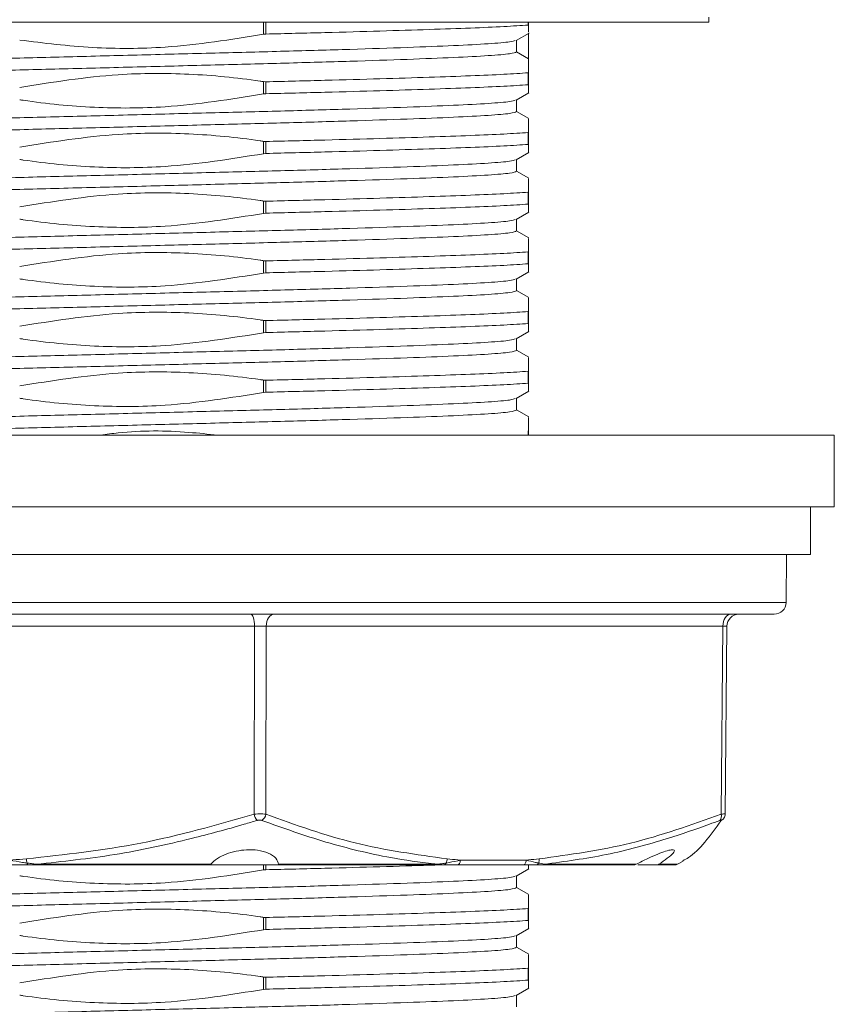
# Model space of a CAD drawing. Header units: millimetres. Extents: x 44 to 202, y 8 to 282.
# Tile 3 of 18: x 52 to 63, y 33 to 47. Entities that reach past the tile are written whole.
import ezdxf

# ---------------------------------------------------------------- set-up
doc = ezdxf.new("R2010")
doc.units = ezdxf.units.MM

msp = doc.modelspace()

# ---------------------------------------------------------------- linework, layer by layer
at = {"color": 7, "linetype": 'Continuous', "lineweight": 15}
for p, q in [((45.6033, 47.03), (53.52, 47.03)), ((53.52, 47.03), (61.4367, 47.03)), ((58.92, 47.03), (58.92, 46.9868)), ((61.4367, 47.03), (61.4355, 47.0967)), ((58.7459, 46.7728), (58.9259, 46.8768)), ((58.92, 46.9868), (58.9152, 46.9888)), ((58.92, 46.8734), (58.92, 46.5173)), ((55.2529, 46.8629), (55.2223, 46.8595)), ((58.7533, 46.6135), (58.7533, 46.7771)), ((58.7533, 46.6135), (58.92, 46.5173)), ((58.9152, 46.3221), (58.92, 46.3256)), ((58.92, 46.3256), (58.92, 46.1535)), ((55.2223, 46.1983), (55.2529, 46.1962)), ((55.2223, 46.1983), (55.2223, 46.0262)), ((55.2529, 46.1962), (55.2529, 46.0296)), ((58.9152, 46.3221), (58.9152, 46.1555)), ((58.92, 46.1535), (58.9152, 46.1555)), ((55.2529, 46.0296), (55.2223, 46.0262)), ((58.7459, 45.9394), (58.9255, 46.0432)), ((58.7533, 45.7802), (58.7533, 45.9437)), ((58.9255, 45.6834), (58.7533, 45.7829)), ((55.2223, 45.3649), (55.2529, 45.3629)), ((55.2223, 45.3649), (55.2223, 45.1928)), ((55.2529, 45.3629), (55.2529, 45.1962)), ((58.9152, 45.4888), (58.92, 45.4922)), ((58.9152, 45.4888), (58.9152, 45.3221)), ((58.92, 45.4922), (58.92, 45.3201)), ((58.92, 45.3201), (58.9152, 45.3221)), ((55.2529, 45.1962), (55.2223, 45.1928)), ((58.7459, 45.1061), (58.9255, 45.2099)), ((58.7533, 44.9469), (58.7533, 45.1104)), ((58.9255, 44.8501), (58.7533, 44.9496)), ((58.9152, 44.6555), (58.92, 44.6589)), ((58.9152, 44.6555), (58.9152, 44.4888)), ((58.92, 44.6589), (58.92, 44.4868)), ((55.2223, 44.5316), (55.2529, 44.5296)), ((55.2223, 44.5316), (55.2223, 44.3595)), ((55.2529, 44.5296), (55.2529, 44.3629)), ((58.92, 44.4868), (58.9152, 44.4888)), ((55.2529, 44.3629), (55.2223, 44.3595)), ((58.7459, 44.2728), (58.9255, 44.3766)), ((58.7533, 44.1135), (58.7533, 44.2771)), ((58.9255, 44.0168), (58.7533, 44.1163)), ((58.9152, 43.8221), (58.92, 43.8256)), ((58.9152, 43.8221), (58.9152, 43.6555)), ((58.92, 43.8256), (58.92, 43.6535)), ((55.2223, 43.6983), (55.2529, 43.6962)), ((55.2223, 43.6983), (55.2223, 43.5262)), ((55.2529, 43.6962), (55.2529, 43.5296)), ((58.92, 43.6535), (58.9152, 43.6555)), ((55.2529, 43.5296), (55.2223, 43.5262)), ((58.7459, 43.4394), (58.9255, 43.5432)), ((58.7533, 43.2802), (58.7533, 43.4437)), ((58.9255, 43.1834), (58.7533, 43.2829)), ((58.9152, 42.9888), (58.92, 42.9922)), ((58.9152, 42.9888), (58.9152, 42.8221)), ((58.92, 42.9922), (58.92, 42.8201)), ((55.2223, 42.8649), (55.2529, 42.8629)), ((55.2223, 42.8649), (55.2223, 42.6928)), ((55.2529, 42.8629), (55.2529, 42.6962)), ((58.92, 42.8201), (58.9152, 42.8221)), ((55.2529, 42.6962), (55.2223, 42.6928)), ((58.7459, 42.6061), (58.9255, 42.7099)), ((58.7533, 42.4469), (58.7533, 42.6104)), ((58.9255, 42.3501), (58.7533, 42.4496)), ((58.9152, 42.1555), (58.92, 42.1589)), ((58.9152, 42.1555), (58.9152, 41.9888)), ((58.92, 42.1589), (58.92, 41.9868)), ((55.2223, 42.0316), (55.2529, 42.0296)), ((55.2223, 42.0316), (55.2223, 41.8595)), ((55.2529, 42.0296), (55.2529, 41.8629)), ((58.92, 41.9868), (58.9152, 41.9888)), ((55.2529, 41.8629), (55.2223, 41.8595)), ((58.7459, 41.7728), (58.9255, 41.8766)), ((58.7533, 41.6135), (58.7533, 41.7771)), ((58.9255, 41.5168), (58.7533, 41.6163)), ((43.8533, 41.2633), (53.52, 41.2633)), ((53.52, 41.2633), (63.1867, 41.2633)), ((58.9152, 41.3221), (58.92, 41.3256)), ((58.92, 41.3256), (58.92, 41.2633)), ((63.1867, 40.2633), (63.1867, 41.2633)), ((43.8533, 40.2633), (53.52, 40.2633)), ((53.52, 40.2633), (63.1867, 40.2633)), ((62.8533, 39.5967), (62.8533, 40.2633)), ((44.1867, 39.5967), (53.52, 39.5967)), ((53.52, 39.5967), (62.8533, 39.5967)), ((62.5142, 38.9285), (62.52, 39.5967)), ((55.2204, 38.7633), (44.6925, 38.7633)), ((62.3475, 38.7633), (55.2204, 38.7633)), ((55.0952, 38.5981), (47.0932, 38.5981)), ((55.0901, 35.9708), (55.0952, 38.5981)), ((55.2587, 38.5981), (55.2536, 35.9708)), ((61.6316, 38.5981), (55.2587, 38.5981)), ((61.6066, 35.9708), (61.6316, 38.5981)), ((61.6637, 35.9734), (61.6887, 38.5983)), ((57.9675, 35.3294), (58.8853, 35.3294)), ((52.051, 35.2723), (54.4834, 35.2723)), ((54.4691, 35.2633), (52.0575, 35.2633)), ((54.4691, 35.2633), (55.4326, 35.2633)), ((55.2529, 35.1962), (55.2223, 35.1928)), ((55.4313, 35.2723), (57.6517, 35.2723)), ((57.6333, 35.2633), (55.4326, 35.2633)), ((58.8415, 35.2633), (57.9237, 35.2633)), ((58.7459, 35.1061), (58.9255, 35.2099)), ((60.3889, 35.2633), (59.1101, 35.2633)), ((59.1351, 35.2723), (60.4236, 35.2723)), ((60.4432, 35.2633), (60.7069, 35.2633)), ((60.9643, 35.2633), (60.7069, 35.2633)), ((60.9977, 35.2723), (61.0764, 35.3178)), ((58.7533, 34.9469), (58.7533, 35.1104)), ((58.9255, 34.8501), (58.7533, 34.9496)), ((58.9152, 34.6555), (58.92, 34.6589)), ((58.9152, 34.6555), (58.9152, 34.4888)), ((58.92, 34.6589), (58.92, 34.4868)), ((55.2223, 34.5316), (55.2529, 34.5296)), ((55.2223, 34.5316), (55.2223, 34.3595)), ((55.2529, 34.5296), (55.2529, 34.3629)), ((58.7459, 34.2728), (58.9255, 34.3766)), ((58.92, 34.4868), (58.9152, 34.4888)), ((55.2529, 34.3629), (55.2223, 34.3595)), ((58.7533, 34.1135), (58.7533, 34.2771)), ((58.9255, 34.0168), (58.7533, 34.1163)), ((58.9152, 33.8221), (58.92, 33.8256)), ((58.9152, 33.8221), (58.9152, 33.6555)), ((58.92, 33.8256), (58.92, 33.6535)), ((55.2223, 33.6983), (55.2529, 33.6962)), ((55.2223, 33.6983), (55.2223, 33.5262)), ((55.2529, 33.6962), (55.2529, 33.5296)), ((58.7459, 33.4394), (58.9255, 33.5432)), ((58.92, 33.6535), (58.9152, 33.6555)), ((55.2529, 33.5296), (55.2223, 33.5262)), ((58.7533, 33.2802), (58.7533, 33.4437))]:
    msp.add_line(p, q, dxfattribs=at)
at = {"color": 8, "linetype": 'Continuous', "lineweight": 15}
for p, q in [((55.2223, 47.03), (55.2223, 46.8595)), ((55.2529, 47.03), (55.2529, 46.8629)), ((58.9152, 47.03), (58.9152, 46.9888)), ((58.9152, 41.3221), (58.9152, 41.2633)), ((44.5258, 38.9285), (55.2525, 38.9285)), ((55.2525, 38.9285), (62.5142, 38.9285)), ((55.2223, 35.2633), (55.2223, 35.1928)), ((55.2529, 35.2633), (55.2529, 35.1962)), ((60.7364, 35.2723), (60.9977, 35.2723))]:
    msp.add_line(p, q, dxfattribs=at)
at = {"color": 7, "linetype": 'Continuous', "lineweight": 15, "flags": 128}
for points in [[(55.0952, 38.5981), (55.0941, 38.6304), (55.091, 38.6615), (55.0859, 38.69), (55.0792, 38.715), (55.0711, 38.7355), (55.0618, 38.7508), (55.0517, 38.7602), (55.0412, 38.7633)], [(55.3683, 38.7633), (55.3471, 38.7602), (55.3266, 38.7508), (55.3077, 38.7355), (55.2912, 38.715), (55.2775, 38.69), (55.2674, 38.6615), (55.261, 38.6304), (55.2587, 38.5981)], [(61.7412, 38.7633), (61.7199, 38.7602), (61.6995, 38.7508), (61.6806, 38.7355), (61.664, 38.715), (61.6504, 38.69), (61.6402, 38.6615), (61.6339, 38.6304), (61.6316, 38.5981)], [(57.9675, 35.3294), (57.9666, 35.3165), (57.9641, 35.3041), (57.96, 35.2927), (57.9546, 35.2827), (57.9479, 35.2744), (57.9404, 35.2684), (57.9322, 35.2646), (57.9237, 35.2633)], [(58.8853, 35.3294), (58.8844, 35.3165), (58.8819, 35.3041), (58.8778, 35.2927), (58.8723, 35.2827), (58.8657, 35.2744), (58.8582, 35.2684), (58.85, 35.2646), (58.8415, 35.2633)], [(51.9206, 35.2901), (51.922, 35.2842), (51.9236, 35.2789), (51.9253, 35.2743), (51.9271, 35.2704), (51.9291, 35.2673), (51.9312, 35.2651), (51.9333, 35.2638), (51.9354, 35.2633)], [(52.051, 35.2723), (52.0518, 35.2702), (52.0525, 35.2684), (52.0533, 35.2669), (52.0542, 35.2656), (52.055, 35.2646), (52.0558, 35.2639), (52.0567, 35.2635), (52.0575, 35.2633)]]:
    msp.add_lwpolyline(points, dxfattribs=at)
at = {"color": 7, "linetype": 'Continuous', "lineweight": 15}
for centre, radius, start, end in [((62.3475, 38.93), 0.1667, 270, 359.5), ((61.8554, 38.5967), 0.1667, 90, 179.80021), ((55.2986, 36.0194), 0.2141, 193.13121, 218.87513), ((55.1199, 35.9969), 0.1362, 304.82162, 348.94791), ((61.5222, 35.9442), 0.0885, 318.11458, 17.5296), ((61.5708, 35.9661), 0.09, 295.68385, 325.80672), ((52.1754, 35.3645), 0.2654, 183.34461, 196.28313), ((57.6429, 35.3559), 0.1411, 332.22309, 357.23609), ((58.9369, 35.3415), 0.1326, 337.20154, 3.27043), ((57.6322, 35.2891), 0.0258, 272.52372, 319.21748), ((57.73, 35.3028), 0.0397, 276.58346, 341.39468), ((59.0186, 35.3071), 0.0439, 274.47332, 337.25071), ((59.1096, 35.3043), 0.041, 270.73382, 308.54164), ((60.9643, 35.33), 0.0667, 270, 300)]:
    msp.add_arc(centre, radius, start, end, dxfattribs=at)
for centre, major_axis, ratio, start_param, end_param in [((55.1492, 38.5967), (0.1667, 0.0003), 0.0098876, 0.8533357, 1.9004893), ((61.522, 38.5967), (0.1667, 0.0016), 0.0032617, 6.0892937, 7.1364473)]:
    msp.add_ellipse(centre, major_axis=major_axis, ratio=ratio, start_param=start_param, end_param=end_param, dxfattribs=at)
for points, knots in [([(55.2529, 46.8629), (55.5314, 46.8697), (56.0921, 46.8834), (56.8589, 46.9048), (57.5455, 46.9263), (58.1254, 46.9468), (58.6011, 46.9674), (58.8101, 46.9816), (58.9152, 46.9888)], [0, 0, 0, 0, 0.1655971, 0.3333039, 0.501026, 0.6666377, 0.8322927, 1, 1, 1, 1]), ([(58.92, 46.8871), (58.92, 46.893), (58.92, 46.9006), (58.92, 46.9716), (58.92, 46.9868)], [0, 0, 0, 0, 0.7853817, 1, 1, 1, 1]), ([(48.2867, 46.3631), (48.306, 46.3717), (48.3449, 46.3888), (48.6563, 46.4155), (49.1404, 46.4415), (49.7956, 46.4668), (50.5938, 46.4935), (51.5048, 46.5198), (52.4922, 46.5449), (53.52, 46.5715), (54.5478, 46.598), (55.5352, 46.6231), (56.4462, 46.6495), (57.2443, 46.6761), (57.9, 46.7014), (58.3822, 46.7274), (58.6776, 46.7523), (58.7152, 46.7675), (58.7315, 46.7742)], [0, 0, 0, 0, 0.0630924, 0.1269221, 0.1902584, 0.2531366, 0.3169166, 0.3804494, 0.4432203, 0.5069012, 0.5705821, 0.633353, 0.6968857, 0.7606658, 0.823544, 0.8868802, 0.95071, 1, 1, 1, 1]), ([(55.2223, 46.8595), (54.7648, 46.7866), (53.9741, 46.6606), (52.8293, 46.6544), (52.1562, 46.7369), (51.8177, 46.7784)], [0, 0, 0, 0, 0.4056964, 0.7011503, 1, 1, 1, 1]), ([(58.7533, 46.6135), (58.734, 46.605), (58.6951, 46.5879), (58.3837, 46.5611), (57.8996, 46.5351), (57.2444, 46.5099), (56.4462, 46.4832), (55.5352, 46.4568), (54.5478, 46.4317), (53.52, 46.4052), (52.4922, 46.3786), (51.5048, 46.3535), (50.5938, 46.3272), (49.7957, 46.3005), (49.14, 46.2752), (48.6578, 46.2492), (48.3623, 46.2244), (48.3248, 46.2091), (48.3085, 46.2025)], [0, 0, 0, 0, 0.0630914, 0.1269202, 0.1902555, 0.2531327, 0.3169118, 0.3804436, 0.4432135, 0.5068934, 0.5705734, 0.6333433, 0.6968751, 0.7606542, 0.8235314, 0.8868667, 0.9506955, 1, 1, 1, 1]), ([(58.92, 46.3256), (58.92, 46.4013), (58.92, 46.4948), (58.92, 46.5137), (58.92, 46.5173)], [0, 0, 0, 0, 0.8098031, 1, 1, 1, 1]), ([(51.8177, 46.1172), (52.2753, 46.1907), (53.0579, 46.3165), (54.1847, 46.3181), (54.8603, 46.2527), (55.2056, 46.2008), (55.2223, 46.1983)], [0, 0, 0, 0, 0.4056887, 0.6938605, 0.9851895, 1, 1, 1, 1]), ([(55.2529, 46.1962), (55.5314, 46.203), (56.0921, 46.2168), (56.8589, 46.2382), (57.5455, 46.2596), (58.1254, 46.2801), (58.6011, 46.3007), (58.8101, 46.315), (58.9152, 46.3221)], [0, 0, 0, 0, 0.1655971, 0.3333039, 0.501026, 0.6666377, 0.8322927, 1, 1, 1, 1]), ([(55.2529, 46.0296), (55.5314, 46.0364), (56.0921, 46.0501), (56.8589, 46.0715), (57.5455, 46.0929), (58.1254, 46.1135), (58.6011, 46.134), (58.8101, 46.1483), (58.9152, 46.1555)], [0, 0, 0, 0, 0.1655971, 0.3333039, 0.501026, 0.6666377, 0.8322927, 1, 1, 1, 1]), ([(58.92, 46.0528), (58.92, 46.0498), (58.92, 46.04), (58.92, 46.0996), (58.92, 46.151), (58.92, 46.1535)], [0, 0, 0, 0, 0.2938499, 0.9662672, 1, 1, 1, 1]), ([(48.2867, 45.5298), (48.306, 45.5383), (48.3449, 45.5554), (48.6563, 45.5822), (49.1404, 45.6082), (49.7956, 45.6335), (50.5938, 45.6602), (51.5048, 45.6865), (52.4922, 45.7116), (53.52, 45.7381), (54.5478, 45.7647), (55.5352, 45.7898), (56.4462, 45.8161), (57.2443, 45.8428), (57.9, 45.8681), (58.3822, 45.8941), (58.6777, 45.9189), (58.7152, 45.9342), (58.7316, 45.9409)], [0, 0, 0, 0, 0.06309123, 0.12691984, 0.19025497, 0.25313206, 0.31691099, 0.38044259, 0.44321237, 0.50689214, 0.57057191, 0.63334168, 0.69687329, 0.76065221, 0.8235293, 0.88686443, 0.95069305, 1, 1, 1, 1]), ([(55.2223, 46.0262), (54.7647, 45.9526), (53.9821, 45.8269), (52.8553, 45.8252), (52.1797, 45.8906), (51.8344, 45.9426), (51.8177, 45.9451)], [0, 0, 0, 0, 0.4056887, 0.6938605, 0.9851895, 1, 1, 1, 1]), ([(58.7533, 45.7802), (58.734, 45.7717), (58.6951, 45.7546), (58.3837, 45.7278), (57.8996, 45.7018), (57.2444, 45.6765), (56.4462, 45.6498), (55.5352, 45.6235), (54.5478, 45.5984), (53.52, 45.5719), (52.4922, 45.5453), (51.5048, 45.5202), (50.5938, 45.4939), (49.7957, 45.4672), (49.14, 45.4419), (48.6578, 45.4159), (48.3624, 45.3911), (48.3248, 45.3758), (48.3085, 45.3691)], [0, 0, 0, 0, 0.0630919, 0.1269212, 0.1902571, 0.2531349, 0.3169145, 0.3804468, 0.4432173, 0.5068977, 0.5705782, 0.6333487, 0.696881, 0.7606606, 0.8235384, 0.8868742, 0.9507036, 1, 1, 1, 1]), ([(58.92, 45.4922), (58.92, 45.5719), (58.92, 45.6832), (58.92, 45.676), (58.92, 45.6739)], [0, 0, 0, 0, 0.71582589, 1, 1, 1, 1]), ([(51.8177, 45.2838), (52.2753, 45.3574), (53.0579, 45.4831), (54.1847, 45.4848), (54.8603, 45.4194), (55.2056, 45.3674), (55.2223, 45.3649)], [0, 0, 0, 0, 0.4056887, 0.6938605, 0.9851895, 1, 1, 1, 1]), ([(55.2529, 45.3629), (55.5314, 45.3697), (56.0921, 45.3834), (56.8589, 45.4048), (57.5455, 45.4263), (58.1254, 45.4468), (58.6011, 45.4674), (58.8101, 45.4816), (58.9152, 45.4888)], [0, 0, 0, 0, 0.1655971, 0.3333039, 0.501026, 0.6666377, 0.8322927, 1, 1, 1, 1]), ([(55.2529, 45.1962), (55.5314, 45.203), (56.0921, 45.2168), (56.8589, 45.2382), (57.5455, 45.2596), (58.1254, 45.2801), (58.6011, 45.3007), (58.8101, 45.315), (58.9152, 45.3221)], [0, 0, 0, 0, 0.1655971, 0.3333039, 0.501026, 0.6666377, 0.8322927, 1, 1, 1, 1]), ([(58.92, 45.2194), (58.92, 45.2165), (58.92, 45.2067), (58.92, 45.2663), (58.92, 45.3177), (58.92, 45.3201)], [0, 0, 0, 0, 0.2936863, 0.9662594, 1, 1, 1, 1]), ([(48.2867, 44.6965), (48.306, 44.705), (48.3449, 44.7221), (48.6563, 44.7489), (49.1404, 44.7749), (49.7956, 44.8001), (50.5938, 44.8268), (51.5048, 44.8532), (52.4922, 44.8783), (53.52, 44.9048), (54.5478, 44.9314), (55.5352, 44.9565), (56.4462, 44.9828), (57.2443, 45.0095), (57.9, 45.0348), (58.3822, 45.0608), (58.6776, 45.0856), (58.7152, 45.1009), (58.7315, 45.1075)], [0, 0, 0, 0, 0.06309253, 0.12692247, 0.1902589, 0.25313729, 0.31691753, 0.38045045, 0.44322152, 0.50690261, 0.57058369, 0.63335476, 0.69688768, 0.76066793, 0.82354631, 0.88688275, 0.95071269, 1, 1, 1, 1]), ([(55.2223, 45.1928), (54.7647, 45.1193), (53.9821, 44.9935), (52.8553, 44.9919), (52.1797, 45.0573), (51.8344, 45.1092), (51.8177, 45.1117)], [0, 0, 0, 0, 0.4056887, 0.6938605, 0.9851895, 1, 1, 1, 1]), ([(58.7533, 44.9469), (58.734, 44.9383), (58.6951, 44.9212), (58.3837, 44.8945), (57.8996, 44.8685), (57.2444, 44.8432), (56.4462, 44.8165), (55.5352, 44.7902), (54.5478, 44.7651), (53.52, 44.7385), (52.4922, 44.712), (51.5048, 44.6869), (50.5938, 44.6605), (49.7957, 44.6339), (49.14, 44.6086), (48.6578, 44.5826), (48.3624, 44.5577), (48.3248, 44.5425), (48.3085, 44.5358)], [0, 0, 0, 0, 0.063092, 0.1269214, 0.1902573, 0.2531351, 0.3169148, 0.3804471, 0.4432177, 0.5068982, 0.5705787, 0.6333493, 0.6968816, 0.7606613, 0.8235392, 0.886875, 0.9507044, 1, 1, 1, 1]), ([(58.92, 44.6589), (58.92, 44.7386), (58.92, 44.8498), (58.92, 44.8426), (58.92, 44.8406)], [0, 0, 0, 0, 0.7160306, 1, 1, 1, 1]), ([(51.8177, 44.4505), (52.2753, 44.524), (53.0579, 44.6498), (54.1847, 44.6515), (54.8603, 44.586), (55.2056, 44.5341), (55.2223, 44.5316)], [0, 0, 0, 0, 0.40568872, 0.69386048, 0.98518946, 1, 1, 1, 1]), ([(55.2529, 44.5296), (55.5314, 44.5364), (56.0921, 44.5501), (56.8589, 44.5715), (57.5455, 44.5929), (58.1254, 44.6135), (58.6011, 44.634), (58.8101, 44.6483), (58.9152, 44.6555)], [0, 0, 0, 0, 0.1655971, 0.3333039, 0.501026, 0.6666377, 0.8322927, 1, 1, 1, 1]), ([(55.2529, 44.3629), (55.5314, 44.3697), (56.0921, 44.3834), (56.8589, 44.4048), (57.5455, 44.4263), (58.1254, 44.4468), (58.6011, 44.4674), (58.8101, 44.4816), (58.9152, 44.4888)], [0, 0, 0, 0, 0.1655971, 0.3333039, 0.501026, 0.6666377, 0.8322927, 1, 1, 1, 1]), ([(58.92, 44.3861), (58.92, 44.3831), (58.92, 44.3733), (58.92, 44.4329), (58.92, 44.4843), (58.92, 44.4868)], [0, 0, 0, 0, 0.293783, 0.966264, 1, 1, 1, 1]), ([(48.2867, 43.8631), (48.306, 43.8717), (48.3449, 43.8888), (48.6563, 43.9155), (49.1404, 43.9415), (49.7956, 43.9668), (50.5938, 43.9935), (51.5048, 44.0198), (52.4922, 44.0449), (53.52, 44.0715), (54.5478, 44.098), (55.5352, 44.1231), (56.4462, 44.1495), (57.2443, 44.1761), (57.9, 44.2014), (58.3822, 44.2274), (58.6777, 44.2523), (58.7152, 44.2675), (58.7315, 44.2742)], [0, 0, 0, 0, 0.0630918, 0.1269209, 0.1902566, 0.2531342, 0.3169137, 0.3804458, 0.4432161, 0.5068964, 0.5705767, 0.633347, 0.6968792, 0.7606586, 0.8235362, 0.8868719, 0.9507011, 1, 1, 1, 1]), ([(55.2223, 44.3595), (54.7647, 44.286), (53.9821, 44.1602), (52.8553, 44.1585), (52.1797, 44.224), (51.8344, 44.2759), (51.8177, 44.2784)], [0, 0, 0, 0, 0.4056887, 0.6938605, 0.9851895, 1, 1, 1, 1]), ([(58.7533, 44.1135), (58.734, 44.105), (58.6951, 44.0879), (58.3837, 44.0611), (57.8996, 44.0351), (57.2444, 44.0099), (56.4462, 43.9832), (55.5352, 43.9568), (54.5478, 43.9317), (53.52, 43.9052), (52.4922, 43.8786), (51.5048, 43.8535), (50.5938, 43.8272), (49.7957, 43.8005), (49.14, 43.7752), (48.6578, 43.7492), (48.3624, 43.7244), (48.3248, 43.7091), (48.3085, 43.7025)], [0, 0, 0, 0, 0.06309293, 0.12692326, 0.1902601, 0.25313888, 0.31691952, 0.38045284, 0.44322431, 0.50690579, 0.57058727, 0.63335874, 0.69689206, 0.7606727, 0.82355148, 0.88688832, 0.95071865, 1, 1, 1, 1]), ([(58.92, 43.8256), (58.92, 43.9052), (58.92, 44.0165), (58.92, 44.0093), (58.92, 44.0072)], [0, 0, 0, 0, 0.7159505, 1, 1, 1, 1]), ([(51.8177, 43.6172), (52.2753, 43.6907), (53.0579, 43.8165), (54.1847, 43.8181), (54.8603, 43.7527), (55.2056, 43.7008), (55.2223, 43.6983)], [0, 0, 0, 0, 0.4056887, 0.6938605, 0.9851895, 1, 1, 1, 1]), ([(55.2529, 43.6962), (55.5314, 43.703), (56.0921, 43.7168), (56.8589, 43.7382), (57.5455, 43.7596), (58.1254, 43.7801), (58.6011, 43.8007), (58.8101, 43.815), (58.9152, 43.8221)], [0, 0, 0, 0, 0.1655971, 0.3333039, 0.501026, 0.6666377, 0.8322927, 1, 1, 1, 1]), ([(55.2529, 43.5296), (55.5314, 43.5364), (56.0921, 43.5501), (56.8589, 43.5715), (57.5455, 43.5929), (58.1254, 43.6135), (58.6011, 43.634), (58.8101, 43.6483), (58.9152, 43.6555)], [0, 0, 0, 0, 0.1655971, 0.3333039, 0.501026, 0.6666377, 0.8322927, 1, 1, 1, 1]), ([(58.92, 43.5528), (58.92, 43.5498), (58.92, 43.54), (58.92, 43.5996), (58.92, 43.651), (58.92, 43.6535)], [0, 0, 0, 0, 0.2936048, 0.9662555, 1, 1, 1, 1]), ([(48.2867, 43.0298), (48.306, 43.0383), (48.3449, 43.0554), (48.6563, 43.0822), (49.1404, 43.1082), (49.7956, 43.1335), (50.5938, 43.1602), (51.5048, 43.1865), (52.4922, 43.2116), (53.52, 43.2381), (54.5478, 43.2647), (55.5352, 43.2898), (56.4462, 43.3161), (57.2443, 43.3428), (57.9, 43.3681), (58.3822, 43.3941), (58.6776, 43.4189), (58.7152, 43.4342), (58.7315, 43.4409)], [0, 0, 0, 0, 0.0630932, 0.1269238, 0.1902609, 0.2531399, 0.3169208, 0.3804544, 0.4432262, 0.5069079, 0.5705896, 0.6333614, 0.696895, 0.7606759, 0.8235549, 0.886892, 0.9507226, 1, 1, 1, 1]), ([(55.2223, 43.5262), (54.7647, 43.4526), (53.9821, 43.3269), (52.8553, 43.3252), (52.1797, 43.3906), (51.8344, 43.4426), (51.8177, 43.4451)], [0, 0, 0, 0, 0.4056887, 0.6938605, 0.9851895, 1, 1, 1, 1]), ([(58.7533, 43.2802), (58.734, 43.2717), (58.6951, 43.2546), (58.3837, 43.2278), (57.8996, 43.2018), (57.2444, 43.1765), (56.4462, 43.1498), (55.5352, 43.1235), (54.5478, 43.0984), (53.52, 43.0719), (52.4922, 43.0453), (51.5048, 43.0202), (50.5938, 42.9939), (49.7957, 42.9672), (49.14, 42.9419), (48.6578, 42.9159), (48.3623, 42.8911), (48.3248, 42.8758), (48.3084, 42.8691)], [0, 0, 0, 0, 0.0630908, 0.126919, 0.1902536, 0.2531303, 0.3169088, 0.3804399, 0.4432093, 0.5068886, 0.5705679, 0.6333373, 0.6968684, 0.7606469, 0.8235235, 0.8868582, 0.9506864, 1, 1, 1, 1]), ([(58.92, 42.9922), (58.92, 43.0719), (58.92, 43.1832), (58.92, 43.176), (58.92, 43.1739)], [0, 0, 0, 0, 0.7159064, 1, 1, 1, 1]), ([(51.8177, 42.7838), (52.2753, 42.8574), (53.0579, 42.9831), (54.1847, 42.9848), (54.8603, 42.9194), (55.2056, 42.8674), (55.2223, 42.8649)], [0, 0, 0, 0, 0.40568872, 0.69386048, 0.98518946, 1, 1, 1, 1]), ([(55.2529, 42.8629), (55.5314, 42.8697), (56.0921, 42.8834), (56.8589, 42.9048), (57.5455, 42.9263), (58.1254, 42.9468), (58.6011, 42.9674), (58.8101, 42.9816), (58.9152, 42.9888)], [0, 0, 0, 0, 0.1655971, 0.3333039, 0.501026, 0.6666377, 0.8322927, 1, 1, 1, 1]), ([(55.2529, 42.6962), (55.5314, 42.703), (56.0921, 42.7168), (56.8589, 42.7382), (57.5455, 42.7596), (58.1254, 42.7801), (58.6011, 42.8007), (58.8101, 42.815), (58.9152, 42.8221)], [0, 0, 0, 0, 0.1655971, 0.3333039, 0.501026, 0.6666377, 0.8322927, 1, 1, 1, 1]), ([(58.92, 42.7194), (58.92, 42.7165), (58.92, 42.7067), (58.92, 42.7663), (58.92, 42.8177), (58.92, 42.8201)], [0, 0, 0, 0, 0.2937565, 0.9662628, 1, 1, 1, 1]), ([(55.2223, 42.6928), (54.7647, 42.6193), (53.9821, 42.4935), (52.8553, 42.4919), (52.1797, 42.5573), (51.8344, 42.6092), (51.8177, 42.6117)], [0, 0, 0, 0, 0.40568872, 0.69386048, 0.98518946, 1, 1, 1, 1]), ([(48.2867, 42.1965), (48.306, 42.205), (48.3449, 42.2221), (48.6563, 42.2489), (49.1404, 42.2749), (49.7956, 42.3001), (50.5938, 42.3268), (51.5048, 42.3532), (52.4922, 42.3783), (53.52, 42.4048), (54.5478, 42.4314), (55.5352, 42.4565), (56.4462, 42.4828), (57.2443, 42.5095), (57.9, 42.5348), (58.3822, 42.5608), (58.6776, 42.5856), (58.7152, 42.6009), (58.7315, 42.6075)], [0, 0, 0, 0, 0.063092, 0.1269213, 0.1902572, 0.253135, 0.3169147, 0.380447, 0.4432176, 0.5068981, 0.5705786, 0.6333491, 0.6968814, 0.7606611, 0.8235389, 0.8868748, 0.9507042, 1, 1, 1, 1]), ([(58.7533, 42.4469), (58.734, 42.4383), (58.6951, 42.4212), (58.3837, 42.3945), (57.8996, 42.3685), (57.2444, 42.3432), (56.4462, 42.3165), (55.5352, 42.2902), (54.5478, 42.2651), (53.52, 42.2385), (52.4922, 42.212), (51.5048, 42.1869), (50.5938, 42.1605), (49.7957, 42.1339), (49.14, 42.1086), (48.6578, 42.0826), (48.3623, 42.0577), (48.3248, 42.0425), (48.3085, 42.0358)], [0, 0, 0, 0, 0.0630916, 0.1269206, 0.1902561, 0.2531336, 0.3169129, 0.3804449, 0.4432151, 0.5068952, 0.5705754, 0.6333455, 0.6968775, 0.7606568, 0.8235343, 0.8868698, 0.9506988, 1, 1, 1, 1]), ([(58.92, 42.1589), (58.92, 42.2386), (58.92, 42.3498), (58.92, 42.3426), (58.92, 42.3406)], [0, 0, 0, 0, 0.7158922, 1, 1, 1, 1]), ([(51.8177, 41.9505), (52.2753, 42.024), (53.0579, 42.1498), (54.1847, 42.1515), (54.8603, 42.086), (55.2056, 42.0341), (55.2223, 42.0316)], [0, 0, 0, 0, 0.4056887, 0.6938605, 0.9851895, 1, 1, 1, 1]), ([(55.2529, 42.0296), (55.5314, 42.0364), (56.0921, 42.0501), (56.8589, 42.0715), (57.5455, 42.0929), (58.1254, 42.1135), (58.6011, 42.134), (58.8101, 42.1483), (58.9152, 42.1555)], [0, 0, 0, 0, 0.1655971, 0.3333039, 0.501026, 0.6666377, 0.8322927, 1, 1, 1, 1]), ([(55.2529, 41.8629), (55.5314, 41.8697), (56.0921, 41.8834), (56.8589, 41.9048), (57.5455, 41.9263), (58.1254, 41.9468), (58.6011, 41.9674), (58.8101, 41.9816), (58.9152, 41.9888)], [0, 0, 0, 0, 0.1655971, 0.3333039, 0.501026, 0.6666377, 0.8322927, 1, 1, 1, 1]), ([(58.92, 41.8861), (58.92, 41.8831), (58.92, 41.8733), (58.92, 41.9329), (58.92, 41.9843), (58.92, 41.9868)], [0, 0, 0, 0, 0.29391151, 0.96627017, 1, 1, 1, 1]), ([(55.2223, 41.8595), (54.7647, 41.786), (53.9821, 41.6602), (52.8553, 41.6585), (52.1797, 41.724), (51.8344, 41.7759), (51.8177, 41.7784)], [0, 0, 0, 0, 0.4056887, 0.6938605, 0.9851895, 1, 1, 1, 1]), ([(48.2867, 41.3631), (48.306, 41.3717), (48.3449, 41.3888), (48.6563, 41.4155), (49.1404, 41.4415), (49.7956, 41.4668), (50.5938, 41.4935), (51.5048, 41.5198), (52.4922, 41.5449), (53.52, 41.5715), (54.5478, 41.598), (55.5352, 41.6231), (56.4462, 41.6495), (57.2443, 41.6761), (57.9, 41.7014), (58.3822, 41.7274), (58.6777, 41.7523), (58.7152, 41.7675), (58.7316, 41.7742)], [0, 0, 0, 0, 0.06309073, 0.12691885, 0.19025348, 0.25313007, 0.31690849, 0.3804396, 0.44320888, 0.50688815, 0.57056742, 0.6333367, 0.69686781, 0.76064623, 0.82352283, 0.88685746, 0.95068557, 1, 1, 1, 1]), ([(58.7533, 41.6135), (58.734, 41.605), (58.6951, 41.5879), (58.3837, 41.5611), (57.8996, 41.5351), (57.2444, 41.5099), (56.4462, 41.4832), (55.5352, 41.4568), (54.5478, 41.4317), (53.52, 41.4052), (52.4921, 41.3786), (51.5052, 41.3535), (50.5922, 41.3272), (49.8017, 41.3005), (49.2419, 41.2799), (49.0196, 41.2673), (48.9496, 41.2633)], [0, 0, 0, 0, 0.0740163, 0.1488977, 0.2232001, 0.2969652, 0.3717882, 0.4463212, 0.5199604, 0.5946671, 0.6693738, 0.743013, 0.817546, 0.892369, 0.9661341, 1, 1, 1, 1]), ([(58.92, 41.3256), (58.92, 41.4052), (58.92, 41.5165), (58.92, 41.5093), (58.92, 41.5072)], [0, 0, 0, 0, 0.7158005, 1, 1, 1, 1]), ([(52.948, 41.2633), (53.03, 41.2748), (53.4375, 41.3316), (53.9869, 41.3265), (54.4465, 41.2775), (54.5794, 41.2633)], [0, 0, 0, 0, 0.1518236, 0.7547198, 1, 1, 1, 1]), ([(51.9104, 35.3491), (52.445, 35.407), (53.521, 35.5237), (54.5649, 35.8211), (55.0901, 35.9708)], [0, 0, 0, 0, 0.4968726, 1, 1, 1, 1]), ([(55.1319, 35.8851), (55.0712, 35.8669), (54.7678, 35.7759), (54.1087, 35.5987), (53.1438, 35.3893), (52.416, 35.3114), (52.051, 35.2723)], [0, 0, 0, 0, 0.0602703, 0.3013971, 0.6497219, 1, 1, 1, 1]), ([(55.0901, 35.9708), (55.0984, 35.9717), (55.1221, 35.9742), (55.1644, 35.9762), (55.2133, 35.9756), (55.2403, 35.9724), (55.2536, 35.9708)], [0, 0, 0, 0, 0.1495992, 0.4263689, 0.7161015, 1, 1, 1, 1]), ([(55.1977, 35.8851), (55.1924, 35.8867), (55.1817, 35.8899), (55.1617, 35.8906), (55.1447, 35.8886), (55.1353, 35.886), (55.1319, 35.8851)], [0, 0, 0, 0, 0.2859105, 0.5727354, 0.8483349, 1, 1, 1, 1]), ([(57.6517, 35.2723), (57.6332, 35.2742), (57.4141, 35.2968), (56.8913, 35.3752), (56.0879, 35.5666), (55.495, 35.7787), (55.1977, 35.8851)], [0, 0, 0, 0, 0.0223282, 0.2635092, 0.6307845, 1, 1, 1, 1]), ([(55.2536, 35.9708), (55.6666, 35.8227), (56.4968, 35.525), (57.3533, 35.4079), (57.7838, 35.3491)], [0, 0, 0, 0, 0.49737967, 1, 1, 1, 1]), ([(59.0693, 35.3491), (59.4955, 35.407), (60.3534, 35.5237), (61.1871, 35.8211), (61.6066, 35.9708)], [0, 0, 0, 0, 0.4968726, 1, 1, 1, 1]), ([(61.5881, 35.8851), (61.5397, 35.8669), (61.2981, 35.7759), (60.7733, 35.5987), (60.0052, 35.3893), (59.4257, 35.3114), (59.1351, 35.2723)], [0, 0, 0, 0, 0.0602703, 0.3013971, 0.6497219, 1, 1, 1, 1]), ([(61.0739, 35.3221), (61.0995, 35.3359), (61.2028, 35.3918), (61.3823, 35.5691), (61.5338, 35.7796), (61.6098, 35.8851)], [0, 0, 0, 0, 0.1409719, 0.5693545, 1, 1, 1, 1]), ([(61.6098, 35.8851), (61.6105, 35.8867), (61.612, 35.8899), (61.6065, 35.8906), (61.5976, 35.8886), (61.5906, 35.886), (61.5881, 35.8851)], [0, 0, 0, 0, 0.2859105, 0.5727354, 0.8483349, 1, 1, 1, 1]), ([(61.645, 35.9156), (61.6455, 35.9163), (61.6519, 35.9243), (61.6608, 35.9439), (61.6624, 35.9638), (61.6632, 35.9733)], [0, 0, 0, 0, 0.0406529, 0.538262, 1, 1, 1, 1]), ([(55.4313, 35.2723), (55.422, 35.3012), (55.4025, 35.362), (55.2985, 35.4324), (55.1501, 35.4724), (54.9893, 35.4789), (54.8347, 35.4593), (54.6924, 35.4172), (54.5654, 35.3543), (54.5116, 35.3005), (54.4834, 35.2723)], [0, 0, 0, 0, 0.1346573, 0.2833738, 0.4154942, 0.5310698, 0.6393323, 0.749519, 0.868839, 1, 1, 1, 1]), ([(60.7364, 35.2723), (60.7787, 35.3012), (60.8678, 35.362), (60.9468, 35.4324), (60.9629, 35.4724), (60.9206, 35.4789), (60.8375, 35.4593), (60.7223, 35.4172), (60.5794, 35.3543), (60.4771, 35.3005), (60.4236, 35.2723)], [0, 0, 0, 0, 0.1346573, 0.2833738, 0.4154942, 0.5310698, 0.6393323, 0.749519, 0.868839, 1, 1, 1, 1]), ([(51.6796, 35.3294), (51.6937, 35.3308), (51.7705, 35.3382), (51.8475, 35.3442), (51.9104, 35.3491)], [0, 0, 0, 0, 0.182928, 1, 1, 1, 1]), ([(51.6796, 35.3294), (51.7375, 35.3189), (51.8168, 35.3045), (51.8986, 35.2932), (51.9206, 35.2901)], [0, 0, 0, 0, 0.7303679, 1, 1, 1, 1]), ([(57.7677, 35.2901), (57.8233, 35.2998), (57.8924, 35.3118), (57.9553, 35.3265), (57.9675, 35.3294)], [0, 0, 0, 0, 0.8054328, 1, 1, 1, 1]), ([(57.7838, 35.3491), (57.8339, 35.3442), (57.8951, 35.3382), (57.9563, 35.3308), (57.9675, 35.3294)], [0, 0, 0, 0, 0.817072, 1, 1, 1, 1]), ([(58.8853, 35.3294), (58.8965, 35.3308), (58.9578, 35.3382), (59.0191, 35.3442), (59.0693, 35.3491)], [0, 0, 0, 0, 0.182928, 1, 1, 1, 1]), ([(58.8853, 35.3294), (58.9295, 35.3189), (58.99, 35.3045), (59.0445, 35.2932), (59.0591, 35.2901)], [0, 0, 0, 0, 0.7303679, 1, 1, 1, 1]), ([(51.9354, 35.2633), (51.9142, 35.2633), (51.8356, 35.2633), (51.7579, 35.2633), (51.7012, 35.2633)], [0, 0, 0, 0, 0.2705051, 1, 1, 1, 1]), ([(55.2223, 35.1928), (54.7647, 35.1193), (53.9821, 34.9935), (52.8553, 34.9919), (52.1797, 35.0573), (51.8344, 35.1092), (51.8177, 35.1117)], [0, 0, 0, 0, 0.4056887, 0.6938605, 0.9851895, 1, 1, 1, 1]), ([(51.9206, 35.2901), (51.9407, 35.2874), (51.9839, 35.2817), (52.0276, 35.2755), (52.051, 35.2723)], [0, 0, 0, 0, 0.466474, 1, 1, 1, 1]), ([(52.0575, 35.2633), (52.0359, 35.2633), (51.9949, 35.2633), (51.9545, 35.2633), (51.9354, 35.2633)], [0, 0, 0, 0, 0.5274223, 1, 1, 1, 1]), ([(54.4834, 35.2723), (54.4802, 35.269), (54.4753, 35.264), (54.4706, 35.2635), (54.4691, 35.2633)], [0, 0, 0, 0, 0.66735349, 1, 1, 1, 1]), ([(55.2529, 35.1962), (55.5319, 35.203), (56.0936, 35.2168), (56.8531, 35.2382), (57.3745, 35.2539), (57.6019, 35.2621), (57.6368, 35.2633)], [0, 0, 0, 0, 0.3116157, 0.6272014, 0.942816, 1, 1, 1, 1]), ([(55.4326, 35.2633), (55.4325, 35.264), (55.4323, 35.2651), (55.4316, 35.2705), (55.4313, 35.2723)], [0, 0, 0, 0, 0.667256, 1, 1, 1, 1]), ([(57.7346, 35.2633), (57.7172, 35.2633), (57.6841, 35.2633), (57.6496, 35.2633), (57.6333, 35.2633)], [0, 0, 0, 0, 0.5266032, 1, 1, 1, 1]), ([(57.6517, 35.2723), (57.671, 35.2752), (57.7113, 35.2813), (57.7484, 35.2871), (57.7677, 35.2901)], [0, 0, 0, 0, 0.47977642, 1, 1, 1, 1]), ([(57.9237, 35.2633), (57.9117, 35.2633), (57.8499, 35.2633), (57.7861, 35.2633), (57.7346, 35.2633)], [0, 0, 0, 0, 0.1936075, 1, 1, 1, 1]), ([(59.0221, 35.2633), (59.0061, 35.2633), (58.947, 35.2633), (58.886, 35.2633), (58.8415, 35.2633)], [0, 0, 0, 0, 0.2705051, 1, 1, 1, 1]), ([(58.92, 35.2194), (58.92, 35.215), (58.92, 35.2057), (58.92, 35.2435), (58.92, 35.2633)], [0, 0, 0, 0, 0.4737564, 1, 1, 1, 1]), ([(59.1101, 35.2633), (59.0951, 35.2633), (59.0666, 35.2633), (59.0363, 35.2633), (59.0221, 35.2633)], [0, 0, 0, 0, 0.52742229, 1, 1, 1, 1]), ([(59.0591, 35.2901), (59.0723, 35.2874), (59.1005, 35.2817), (59.1231, 35.2755), (59.1351, 35.2723)], [0, 0, 0, 0, 0.466474, 1, 1, 1, 1]), ([(60.4236, 35.2723), (60.4161, 35.269), (60.4049, 35.264), (60.3929, 35.2635), (60.3889, 35.2633)], [0, 0, 0, 0, 0.6673535, 1, 1, 1, 1]), ([(60.7069, 35.2633), (60.7139, 35.264), (60.7243, 35.2651), (60.7334, 35.2705), (60.7364, 35.2723)], [0, 0, 0, 0, 0.667256, 1, 1, 1, 1]), ([(48.2867, 34.6965), (48.306, 34.705), (48.3449, 34.7221), (48.6563, 34.7489), (49.1404, 34.7749), (49.7956, 34.8001), (50.5938, 34.8268), (51.5048, 34.8532), (52.4922, 34.8783), (53.52, 34.9048), (54.5478, 34.9314), (55.5352, 34.9565), (56.4462, 34.9828), (57.2443, 35.0095), (57.9, 35.0348), (58.3822, 35.0608), (58.6776, 35.0856), (58.7152, 35.1009), (58.7315, 35.1075)], [0, 0, 0, 0, 0.0630921, 0.1269217, 0.1902577, 0.2531357, 0.3169155, 0.380448, 0.4432187, 0.5068994, 0.57058, 0.6333507, 0.6968832, 0.7606631, 0.8235411, 0.8868771, 0.9507066, 1, 1, 1, 1]), ([(58.7533, 34.9469), (58.734, 34.9383), (58.6951, 34.9212), (58.3837, 34.8945), (57.8996, 34.8685), (57.2444, 34.8432), (56.4462, 34.8165), (55.5352, 34.7902), (54.5478, 34.7651), (53.52, 34.7385), (52.4922, 34.712), (51.5048, 34.6869), (50.5938, 34.6605), (49.7957, 34.6339), (49.14, 34.6086), (48.6578, 34.5826), (48.3623, 34.5577), (48.3248, 34.5425), (48.3085, 34.5358)], [0, 0, 0, 0, 0.0630913, 0.12692, 0.1902552, 0.2531323, 0.3169113, 0.380443, 0.4432128, 0.5068927, 0.5705725, 0.6333423, 0.696874, 0.760653, 0.8235302, 0.8868654, 0.950694, 1, 1, 1, 1]), ([(58.92, 34.6589), (58.92, 34.7386), (58.92, 34.8498), (58.92, 34.8426), (58.92, 34.8406)], [0, 0, 0, 0, 0.7159072, 1, 1, 1, 1]), ([(51.8177, 34.4505), (52.2753, 34.524), (53.0579, 34.6498), (54.1847, 34.6515), (54.8603, 34.586), (55.2056, 34.5341), (55.2223, 34.5316)], [0, 0, 0, 0, 0.4056887, 0.6938605, 0.9851895, 1, 1, 1, 1]), ([(55.2529, 34.5296), (55.5314, 34.5364), (56.0921, 34.5501), (56.8589, 34.5715), (57.5455, 34.5929), (58.1254, 34.6135), (58.6011, 34.634), (58.8101, 34.6483), (58.9152, 34.6555)], [0, 0, 0, 0, 0.1655971, 0.3333039, 0.501026, 0.6666377, 0.8322927, 1, 1, 1, 1]), ([(55.2529, 34.3629), (55.5314, 34.3697), (56.0921, 34.3834), (56.8589, 34.4048), (57.5455, 34.4263), (58.1254, 34.4468), (58.6011, 34.4674), (58.8101, 34.4816), (58.9152, 34.4888)], [0, 0, 0, 0, 0.1655971, 0.3333039, 0.501026, 0.6666377, 0.8322927, 1, 1, 1, 1]), ([(58.92, 34.3861), (58.92, 34.3831), (58.92, 34.3733), (58.92, 34.4329), (58.92, 34.4843), (58.92, 34.4868)], [0, 0, 0, 0, 0.2938158, 0.9662656, 1, 1, 1, 1]), ([(48.2867, 33.8631), (48.306, 33.8717), (48.3449, 33.8888), (48.6563, 33.9155), (49.1404, 33.9415), (49.7956, 33.9668), (50.5938, 33.9935), (51.5048, 34.0198), (52.4922, 34.0449), (53.52, 34.0715), (54.5478, 34.098), (55.5352, 34.1231), (56.4462, 34.1495), (57.2443, 34.1761), (57.9, 34.2014), (58.3822, 34.2274), (58.6777, 34.2523), (58.7152, 34.2675), (58.7315, 34.2742)], [0, 0, 0, 0, 0.0630915, 0.1269204, 0.1902558, 0.2531332, 0.3169124, 0.3804442, 0.4432143, 0.5068943, 0.5705744, 0.6333444, 0.6968763, 0.7606555, 0.8235329, 0.8868683, 0.9506972, 1, 1, 1, 1]), ([(55.2223, 34.3595), (54.7647, 34.286), (53.9821, 34.1602), (52.8553, 34.1585), (52.1797, 34.224), (51.8344, 34.2759), (51.8177, 34.2784)], [0, 0, 0, 0, 0.4056887, 0.6938605, 0.9851895, 1, 1, 1, 1]), ([(58.7533, 34.1135), (58.734, 34.105), (58.6951, 34.0879), (58.3837, 34.0611), (57.8996, 34.0351), (57.2444, 34.0099), (56.4462, 33.9832), (55.5352, 33.9568), (54.5478, 33.9317), (53.52, 33.9052), (52.4922, 33.8786), (51.5048, 33.8535), (50.5938, 33.8272), (49.7957, 33.8005), (49.14, 33.7752), (48.6578, 33.7492), (48.3624, 33.7244), (48.3248, 33.7091), (48.3085, 33.7025)], [0, 0, 0, 0, 0.0630919, 0.1269212, 0.190257, 0.2531347, 0.3169143, 0.3804466, 0.4432171, 0.5068975, 0.570578, 0.6333484, 0.6968807, 0.7606603, 0.823538, 0.8868738, 0.9507031, 1, 1, 1, 1]), ([(58.92, 33.8256), (58.92, 33.9052), (58.92, 34.0165), (58.92, 34.0093), (58.92, 34.0072)], [0, 0, 0, 0, 0.7158366, 1, 1, 1, 1]), ([(51.8177, 33.6172), (52.2753, 33.6907), (53.0579, 33.8165), (54.1847, 33.8181), (54.8603, 33.7527), (55.2056, 33.7008), (55.2223, 33.6983)], [0, 0, 0, 0, 0.4056887, 0.6938605, 0.9851895, 1, 1, 1, 1]), ([(55.2529, 33.6962), (55.5314, 33.703), (56.0921, 33.7168), (56.8589, 33.7382), (57.5455, 33.7596), (58.1254, 33.7801), (58.6011, 33.8007), (58.8101, 33.815), (58.9152, 33.8221)], [0, 0, 0, 0, 0.1655971, 0.3333039, 0.501026, 0.6666377, 0.8322927, 1, 1, 1, 1]), ([(55.2529, 33.5296), (55.5314, 33.5364), (56.0921, 33.5501), (56.8589, 33.5715), (57.5455, 33.5929), (58.1254, 33.6135), (58.6011, 33.634), (58.8101, 33.6483), (58.9152, 33.6555)], [0, 0, 0, 0, 0.1655971, 0.3333039, 0.501026, 0.6666377, 0.8322927, 1, 1, 1, 1]), ([(58.92, 33.5528), (58.92, 33.5498), (58.92, 33.54), (58.92, 33.5996), (58.92, 33.651), (58.92, 33.6535)], [0, 0, 0, 0, 0.2936452, 0.9662574, 1, 1, 1, 1]), ([(48.2867, 33.0298), (48.306, 33.0383), (48.3449, 33.0554), (48.6563, 33.0822), (49.1404, 33.1082), (49.7956, 33.1335), (50.5938, 33.1602), (51.5048, 33.1865), (52.4922, 33.2116), (53.52, 33.2381), (54.5478, 33.2647), (55.5352, 33.2898), (56.4462, 33.3161), (57.2443, 33.3428), (57.9, 33.3681), (58.3822, 33.3941), (58.6776, 33.4189), (58.7152, 33.4342), (58.7315, 33.4409)], [0, 0, 0, 0, 0.0630929, 0.1269231, 0.1902599, 0.2531386, 0.3169192, 0.3804525, 0.4432239, 0.5069053, 0.5705867, 0.6333581, 0.6968914, 0.7606719, 0.8235507, 0.8868874, 0.9507177, 1, 1, 1, 1]), ([(55.2223, 33.5262), (54.7647, 33.4526), (53.9821, 33.3269), (52.8553, 33.3252), (52.1797, 33.3906), (51.8344, 33.4426), (51.8177, 33.4451)], [0, 0, 0, 0, 0.4056887, 0.6938605, 0.9851895, 1, 1, 1, 1])]:
    msp.add_open_spline(points, degree=3, knots=knots, dxfattribs=at)
at = {"color": 8, "linetype": 'Continuous', "lineweight": 15}
msp.add_open_spline([(61.6066, 35.9708), (61.6128, 35.9717), (61.6307, 35.9743), (61.6519, 35.9761), (61.6643, 35.976), (61.6625, 35.974), (61.662, 35.9735)], degree=3, knots=[0, 0, 0, 0, 0.1836574, 0.5234375, 0.8791315, 1, 1, 1, 1], dxfattribs=at)

doc.saveas('drawing.dxf')
